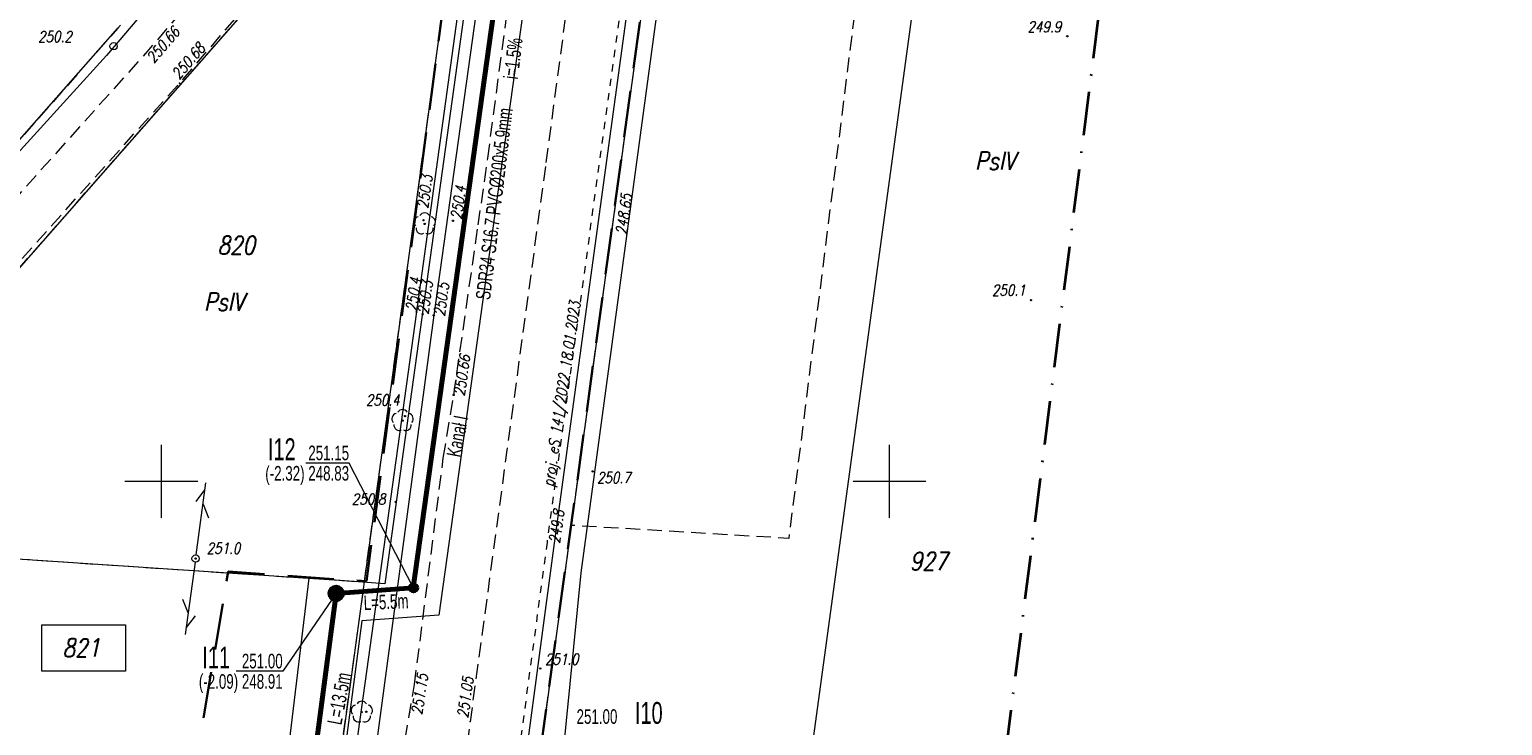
# Model space of a CAD drawing. Header units: millimetres. Extents: x 7436010 to 7436992, y 5663514 to 5666647.
# Tile 64 of 73: x 7436741 to 7436842, y 5666333 to 5666381. Entities that reach past the tile are written whole.
import ezdxf
from ezdxf.enums import TextEntityAlignment as Align

# ---------------------------------------------------------------- set-up
doc = ezdxf.new("R2010")
doc.units = ezdxf.units.MM
doc.header["$PDSIZE"] = 1
for name, pattern in [('$0$HIDDEN', [9.525, 6.35, -3.175]), ('1', [0]), ('3', [1, 0.5, -0.5]), ('GAK', [3.5, 2, -0.75, 0, -0.75]), ('GDE', [0]), ('GUZ', [1.5, 1, -0.5]), ('KOR', [2, 1, 1]), ('KOU', [1.5, 1, -0.5]), ('UPE', [2, 1, 1]), ('UPW', [2, 1, 1])]:
    doc.linetypes.add(name, pattern=pattern)
for name, color, linetype, lineweight in [('4 JEZDNIA MB', 7, 'KOU', 18), ('_AA_Kanalizacja grawitacyjna - trasa', 244, 'Continuous', 70), ('_AA_Studnia kanalizacyjna bet.1000mm - symbol', 24, 'Continuous', 40), ('_DZIAŁKI DO POZWOLENIA', 110, 'Continuous', 9), ('_LINIA ROZ.LOKA', 4, '$0$HIDDEN', 30), ('EDZPD_L_1', 7, 'GDE', 18), ('EDZPP_T_0', 7, 'Continuous', 18), ('EDZTD_T_0', 7, 'Continuous', 18), ('EUZPU_L_3', 7, 'KOR', 18), ('Linie_odn', 7, 'Continuous', 9), ('obszar odziaływania inwestcyji', 80, 'Continuous', 20), ('Podzial_sekcyjny_krzyze', 7, 'Continuous', 13), ('PunPOMIAR1', 7, 'Continuous', 18), ('RzedPOMIAR1', 7, 'Continuous', 18), ('SDRPK_L_1', 7, 'KOU', 18), ('SDRPK_L_4', 7, 'KOU', 18), ('SIEC_ENERGETYCZNA_L_0', 1, '3', 18), ('SZZPZ_T_0', 7, 'Continuous', 18), ('UEEOC_T_0', 1, 'Continuous', 18), ('UEEPON_L_0', 1, 'UPE', 18), ('UTTPA_T_3', 30, 'Continuous', 18), ('UWWOC_T_0', 5, 'Continuous', 18), ('UWWPO_L_0', 5, '1', 18), ('UWWPO_L_1', 5, '1', 18), ('UŻYTKI LINIE', 96, 'GUZ', 18), ('UŻYTKI OZNACZENIE', 96, 'Continuous', 18), ('WEKTOR WODOCIĄGI wo', 5, 'Continuous', 18), ('WUKOS_T_0', 7, 'Continuous', 18), ('WUKOS_T_1', 7, 'Continuous', 18), ('ZAKRES MAPY', 1, 'GAK', 35)]:
    doc.layers.add(name, color=color, linetype=linetype, lineweight=lineweight)
doc.layers.add('_AA Studnie 600 PP plamki', color=244, linetype='Continuous', lineweight=35, plot=False)
doc.layers.add('_AA Studnie 600 PP SIEĆ', color=244, linetype='Continuous', lineweight=35, plot=False)
for name, color, linetype in [('_AA_Studnia kanalizacyjna bet.1000mm - plamki', 255, 'Continuous'), ('_map', 7, 'Continuous'), ('TEKST ks sieć L _ i', 244, 'Continuous'), ('TEKST ks studnia', 244, 'Continuous')]:
    doc.layers.add(name, color=color, linetype=linetype)
doc.styles.add('K1_ACAD', font='romans.shx', dxfattribs={"width": 0.8, "oblique": 12})
doc.styles.add('PLAN 1 pop.', font='ARIALN.TTF', dxfattribs={"width": 0.8})
doc.styles.add('PLAN 2 pop.', font='ARIALN.TTF', dxfattribs={"width": 0.8})

# ---------------------------------------------------------------- blocks, each defined once
blk = doc.blocks.new('GRT')
at = {"linetype": 'Continuous'}
blk.add_circle((0, 0), 0.25, dxfattribs=at)
blk = doc.blocks.new('DLI')
at = {"linetype": 'Continuous'}
blk.add_circle((0, 0), 0.045, dxfattribs=at)
for centre, start, end in [((-0.36, 0.12), 102.1445, 221.86), ((0, 0.38), 30.1401, 149.8599), ((0.36, 0.12), 318.14, 77.8555), ((-0.22, -0.3), 174.1482, 293.8542), ((0.22, -0.3), 246.1458, 5.8518)]:
    blk.add_arc(centre, 0.375, start, end, dxfattribs=at)
blk = doc.blocks.new('SLS')
at = {"linetype": 'Continuous'}
blk.add_circle((0, 0), 0.25, dxfattribs=at)
blk = doc.blocks.new('PLT')
at = {"linetype": 'Continuous'}
for p, q in [((0.25, 0), (5.25, 0)), ((3.76605, 0), (2.9, -0.5)), ((3.9, 0.5), (4.76605, 0))]:
    blk.add_line(p, q, dxfattribs=at)
blk = doc.blocks.new('WSP')
at = {"linetype": 'Continuous'}
blk.add_circle((0, 0), 0.045, dxfattribs=at)
blk = doc.blocks.new('STUDZ')
at = {"layer": '4 JEZDNIA MB', "flags": 128}
for points in [[(7436777.76, 5666412.93), (7436773.31, 5666408.1), (7436768.79, 5666402.78), (7436766.3, 5666399.78), (7436761.63, 5666394.12), (7436748.89, 5666379.37), (7436732.6, 5666361.2)], [(7436731.42, 5666355.25), (7436751.25, 5666377.35), (7436763.53, 5666391.58), (7436772.87, 5666402.71), (7436774.32, 5666403.27), (7436776.46, 5666402.7)]]:
    blk.add_lwpolyline(points, dxfattribs=at)
at = {"layer": 'EDZPD_L_1'}
for p, q in [((7436787.52, 5666415.51), (7436753.74, 5666168.54)), ((7436772.37, 5666168.08), (7436805.99, 5666414.61)), ((7436731.25, 5666354.4), (7436771.79, 5666400.57)), ((7436771.79, 5666400.57), (7436763.92, 5666343.09)), ((7436733.51, 5666365.79), (7436747.01, 5666381.13)), ((7436729.47, 5666345.38), (7436763.92, 5666343.09)), ((7436763.92, 5666343.09), (7436762.09, 5666329.71))]:
    blk.add_line(p, q, dxfattribs=at)
at = {"layer": 'EUZPU_L_3'}
for p, q in [((7436773.08, 5666402.03), (7436767.52, 5666361.64)), ((7436774.37, 5666401.91), (7436768.7, 5666361.4)), ((7436767.52, 5666361.64), (7436762.37, 5666324.7)), ((7436768.7, 5666361.4), (7436763.76, 5666324.4))]:
    blk.add_line(p, q, dxfattribs=at)
at = {"layer": 'Podzial_sekcyjny_krzyze', "color": 7, "lineweight": 13}
for p, q in [((7436750, 5666347.5), (7436750, 5666352.5)), ((7436800, 5666347.5), (7436800, 5666352.5)), ((7436747.5, 5666350), (7436752.5, 5666350)), ((7436797.5, 5666350), (7436802.5, 5666350))]:
    blk.add_line(p, q, dxfattribs=at)
at = {"layer": 'PunPOMIAR1'}
for p in [(7436748.89, 5666379.37), (7436751.25, 5666377.35), (7436767.06, 5666334.15), (7436771.2, 5666333.51)]:
    blk.add_point(p, dxfattribs=at)
at = {"layer": 'SDRPK_L_1'}
for p, q in [((7436772.41, 5666372.2), (7436776.3, 5666401.42)), ((7436771.76, 5666367.61), (7436772.41, 5666372.2)), ((7436770.07, 5666355.93), (7436771.76, 5666367.61)), ((7436769.36, 5666351.6), (7436770.07, 5666355.93)), ((7436767.38, 5666336.04), (7436769.36, 5666351.6)), ((7436766.74, 5666332.27), (7436767.38, 5666336.04))]:
    blk.add_line(p, q, dxfattribs=at)
at = {"layer": 'SDRPK_L_4'}
for p, q in [((7436780.71, 5666404.11), (7436776.37, 5666371.62)), ((7436776.37, 5666371.62), (7436765.91, 5666294.51))]:
    blk.add_line(p, q, dxfattribs=at)
at = {"layer": 'SIEC_ENERGETYCZNA_L_0'}
for p, q in [((7436781.68, 5666383.6), (7436776.48, 5666345.8)), ((7436776.48, 5666345.8), (7436769.65, 5666294.95))]:
    blk.add_line(p, q, dxfattribs=at)
at = {"layer": 'UEEPON_L_0'}
for p, q in [((7436781.9, 5666381.75), (7436776.98, 5666345.74)), ((7436776.98, 5666345.74), (7436770.14, 5666294.88))]:
    blk.add_line(p, q, dxfattribs=at)
at = {"layer": 'UWWPO_L_0'}
for p, q in [((7436760.51, 5666396.13), (7436746.23, 5666379.25)), ((7436746.23, 5666379.25), (7436733.37, 5666365.09))]:
    blk.add_line(p, q, dxfattribs=at)
at = {"layer": 'UŻYTKI LINIE', "flags": 128}
for points in [[(7436787.52, 5666415.51), (7436753.74, 5666168.54), (7436746.67, 5666118.16), (7436780.5, 5666113)], [(7436801.69, 5666414.82), (7436793.08, 5666346.08), (7436778.14, 5666346.97)], [(7436766, 5666402.73), (7436747.01, 5666381.13), (7436733.51, 5666365.79)], [(7436731.25, 5666354.4), (7436771.79, 5666400.57), (7436763.92, 5666343.09), (7436762.09, 5666329.71), (7436760.63, 5666319.06), (7436758.27, 5666301.77), (7436755.86, 5666284.18), (7436753.33, 5666265.7)], [(7436729.47, 5666345.38), (7436763.92, 5666343.09)]]:
    blk.add_lwpolyline(points, dxfattribs=at)
at = {"layer": 'WEKTOR WODOCIĄGI wo'}
for p, q in [((7436787.95, 5666411.32), (7436778.81, 5666343.71)), ((7436778.81, 5666343.71), (7436775.6, 5666311.59))]:
    blk.add_line(p, q, dxfattribs=at)
at = {"layer": 'ZAKRES MAPY', "ltscale": 1.5}
blk.add_lwpolyline([(7436499.64, 5664770.19), (7436618.18, 5665205.39), (7436683.21, 5665437.78), (7436699.29, 5665515.69), (7436766.55, 5666002.2), (7436830.55, 5666510.53), (7436842.09, 5666581.76), (7436785.51, 5666596.85), (7436785.51, 5666596.85), (7436586.58, 5666594.14), (7436584.94, 5666524.7), (7436750.08, 5666529.35), (7436745.08, 5666424.3), (7436720.95, 5666302.3), (7436720.95, 5666302.3), (7436688.83, 5666001.55), (7436443.21, 5666009.35), (7436440.09, 5665956.61), (7436694.21, 5665946.11), (7436662.94, 5665733.97), (7436630.66, 5665497.39), (7436531.49, 5665129.94)], dxfattribs=at)
at = {"layer": 'EDZPP_T_0'}
blk.add_blockref('GRT', (7436746.72, 5666379.88), dxfattribs=at)
at = {"layer": 'SZZPZ_T_0'}
for p, rotation in [((7436768.08, 5666367.68), 0.06288236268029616), ((7436766.56, 5666354.17), 0.06282772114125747)]:
    blk.add_blockref('DLI', p, dxfattribs=dict(at, rotation=rotation))
blk.add_blockref('DLI', (7436763.76, 5666334.14), dxfattribs=at)
at = {"layer": 'UTTPA_T_3'}
for name, rotation in [('PLT', 82.24666907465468), ('SLS', 0.06315557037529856), ('PLT', 262.2677725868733)]:
    blk.add_blockref(name, (7436752.35, 5666344.69), dxfattribs=dict(at, rotation=rotation))
at = {"layer": 'WUKOS_T_0'}
for p, rotation in [((7436812.2, 5666380.57), 0.06028688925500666), ((7436768, 5666367.93), 0.06288236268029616), ((7436770.02, 5666367.9), 0.0627730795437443), ((7436809.71, 5666362.44), 0.06102455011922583), ((7436766.73, 5666354.48), 0.06282772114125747), ((7436779.62, 5666350.68), 0.06228130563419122), ((7436766.08, 5666348.59), 0.06280040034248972), ((7436752.35, 5666344.69), 0.06315557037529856), ((7436776.02, 5666337.14), 0.06244523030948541), ((7436764.07, 5666334.17), 0.06274575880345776)]:
    blk.add_blockref('WSP', p, dxfattribs=dict(at, rotation=rotation))
for p in [(7436767.52, 5666361.64), (7436767.95, 5666361.48), (7436768.7, 5666361.4), (7436770.07, 5666355.93)]:
    blk.add_blockref('WSP', p, dxfattribs=at)
at = {"layer": 'EDZTD_T_0', "style": 'K1_ACAD', "oblique": 12, "width": 0.8}
for s, p in [('820', (7436753.86, 5666366.84)), ('927', (7436801.4, 5666345.14)), ('821', (7436743.22, 5666339.19))]:
    blk.add_text(s, height=1.25, dxfattribs=at).set_placement(p, align=Align.TOP_LEFT)
at = {"layer": 'RzedPOMIAR1', "style": 'K1_ACAD', "oblique": 12, "width": 0.8}
blk.add_text('250.2', height=0.75, dxfattribs=at).set_placement((7436741.54, 5666380.17))
for s, rotation, p in [('250.66', 49.1819, (7436749.48, 5666378.66)), ('250.68', 49.2069, (7436751.21, 5666377.55)), ('251.15', 81.6102, (7436767.9, 5666333.92)), ('251.05', 82.2724, (7436771.05, 5666333.71))]:
    blk.add_text(s, height=0.75, rotation=rotation, dxfattribs=at).set_placement(p)
at = {"layer": 'SIEC_ENERGETYCZNA_L_0', "style": 'K1_ACAD', "oblique": 12, "width": 0.8}
blk.add_text('proj. eS 141/2022 18.01.2023', height=0.75, rotation=81.6561, dxfattribs=at).set_placement((7436776.92, 5666349.6))
at = {"layer": 'UEEOC_T_0', "style": 'K1_ACAD', "oblique": 12, "width": 0.8}
blk.add_text('249.8', height=0.75, rotation=82.2199, dxfattribs=at).set_placement((7436776.98, 5666345.74), align=Align.MIDDLE_LEFT)
at = {"layer": 'UWWOC_T_0', "style": 'K1_ACAD', "oblique": 12, "width": 0.8}
blk.add_text('248.65', height=0.75, rotation=82.2958, dxfattribs=at).set_placement((7436781.94, 5666366.89))
at = {"layer": 'UŻYTKI OZNACZENIE', "style": 'K1_ACAD', "oblique": 12, "width": 0.8}
for p in [(7436807.25, 5666372.01), (7436754.3, 5666362.33)]:
    blk.add_text('PsIV', height=1.25, dxfattribs=at).set_placement(p, align=Align.MIDDLE)
at = {"layer": 'WUKOS_T_1', "style": 'K1_ACAD', "oblique": 12, "width": 0.8}
for s, rotation, p in [('249.9', 0.0603, (7436809.48, 5666380.84)), ('250.4', 82.026, (7436770.61, 5666367.95)), ('250.4', 82.161, (7436767.52, 5666361.64)), ('250.1', 0.061, (7436807.03, 5666362.75)), ('250.7', 0.0623, (7436779.91, 5666349.87)), ('251.0', 0.0631, (7436753.11, 5666345.02))]:
    blk.add_text(s, height=0.75, rotation=rotation, dxfattribs=at).set_placement(p)
blk.add_text('250.3', height=0.75, rotation=82.026, dxfattribs=at).set_placement((7436768.62, 5666370.99), align=Align.RIGHT)
blk.add_text('250.3', height=0.75, rotation=82.026, dxfattribs=at).set_placement((7436767.95, 5666361.48), align=Align.MIDDLE_LEFT)
for s, rotation, p in [('250.5', 82.026, (7436768.7, 5666361.4)), ('250.66', 81.747, (7436770.07, 5666355.93)), ('251.0', 0.0624, (7436776.34, 5666338.15))]:
    blk.add_text(s, height=0.75, rotation=rotation, dxfattribs=at).set_placement(p, align=Align.TOP_LEFT)
blk.add_text('250.4', height=0.75, rotation=0.0629, dxfattribs=at).set_placement((7436766.36, 5666355.58), align=Align.MIDDLE_RIGHT)
blk.add_text('250.8', height=0.75, rotation=0.0628, dxfattribs=at).set_placement((7436765.39, 5666349.15), align=Align.TOP_RIGHT)

msp = doc.modelspace()

# ---------------------------------------------------------------- hatches: boundary and pattern name
at = {"layer": '_AA Studnie 600 PP plamki', "lineweight": 80}
h = msp.add_hatch(color=256, dxfattribs=at)
h.dxf.hatch_style = 1
edge = h.paths.add_edge_path()
edge.add_arc((7436767.31, 5666342.68), 0.3, 0, 360)
h = msp.add_hatch(color=256, dxfattribs=at)
h.dxf.hatch_style = 1
edge = h.paths.add_edge_path()
edge.add_arc((7436767.31, 5666342.68), 0.3, 0, 360)
at = {"layer": '_AA_Studnia kanalizacyjna bet.1000mm - plamki', "linetype": 'Continuous'}
h = msp.add_hatch(color=256, dxfattribs=at)
edge = h.paths.add_edge_path()
edge.add_arc((7436762, 5666342.3), 0.5, 0, 360)

# ---------------------------------------------------------------- linework, layer by layer
at = {"layer": '_AA Studnie 600 PP SIEĆ'}
msp.add_circle((7436767.31, 5666342.68), 0.3, dxfattribs=at)
at = {"layer": '_AA_Kanalizacja grawitacyjna - trasa'}
msp.add_lwpolyline([(7436799.14, 5666560.67), (7436794.63, 5666559.01), (7436795.29, 5666549.69), (7436791.18, 5666520.21), (7436787.8, 5666497.3), (7436784.56, 5666470.85), (7436779.77, 5666457.42), (7436776.83, 5666431.17), (7436773.64, 5666409.33), (7436774.03, 5666391), (7436767.3, 5666342.68), (7436767.3, 5666342.68), (7436762, 5666342.3), (7436760.24, 5666328.93)], dxfattribs=at)
at = {"layer": '_AA_Studnia kanalizacyjna bet.1000mm - symbol', "linetype": 'Continuous'}
msp.add_circle((7436762, 5666342.3), 0.5, dxfattribs=at)
at = {"layer": '_DZIAŁKI DO POZWOLENIA'}
msp.add_lwpolyline([(7436741.8, 5666340.15), (7436747.53, 5666340.15), (7436747.53, 5666336.95), (7436741.8, 5666336.95)], close=True, dxfattribs=at)
at = {"layer": '_LINIA ROZ.LOKA', "ltscale": 0.5, "flags": 128}
msp.add_lwpolyline([(7436769.82, 5666386.17), (7436785.63, 5666401.9), (7436777.17, 5666339.85), (7436769.64, 5666284.84), (7436763.69, 5666241.33), (7436758.71, 5666204.87), (7436747, 5666120.48), (7436746.67, 5666118.16), (7436746, 5666112.25), (7436742.68, 5666086.95), (7436737.87, 5666050.31), (7436735.79, 5666034.48), (7436729.16, 5665983.96), (7436725.41, 5665955.37), (7436721.16, 5665922.94), (7436716.68, 5665892.75), (7436714.65, 5665879.5), (7436710.7, 5665853.65), (7436705.91, 5665822.36), (7436701.24, 5665791.78), (7436696.68, 5665761.99), (7436693.36, 5665740.28), (7436692.49, 5665734.57), (7436691.24, 5665725.21), (7436686.82, 5665692.28), (7436686.24, 5665687.98), (7436687.02, 5665687.87), (7436687.8, 5665687.76), (7436688.43, 5665687.68), (7436689.73, 5665687.5), (7436691.7, 5665687.22), (7436695.05, 5665686.76), (7436699.59, 5665686.13), (7436703.87, 5665685.5), (7436710.05, 5665684.69), (7436704.14, 5665626.72), (7436692.35, 5665554.03), (7436684.4, 5665507.89), (7436678.95, 5665476.38), (7436678.11, 5665452.58), (7436669.82, 5665424.53), (7436658.74, 5665384.42), (7436649.92, 5665353.22), (7436656.07, 5665352.41), (7436640.53, 5665294.18), (7436627.07, 5665248.66), (7436617.8, 5665220.56), (7436609.03, 5665184.74), (7436597.09, 5665145.04), (7436586.74, 5665104.18), (7436580.26, 5665077.61), (7436551.4, 5665080.63), (7436544.13, 5665053.46), (7436541.65, 5665043.68), (7436535.65, 5665019.89), (7436527.28, 5664986.71), (7436518.85, 5664953.13), (7436540.24, 5664951.29), (7436527.27, 5664905.09), (7436512.89, 5664848.87), (7436512.75, 5664848.25), (7436491.25, 5664843.66), (7436490.45, 5664840.42), (7436488.75, 5664840.17), (7436485.59, 5664828.52), (7436480.77, 5664810.69), (7436477.56, 5664798.83), (7436470.05, 5664771.07), (7436466.78, 5664758.91), (7436461, 5664737.53), (7436453.38, 5664709.45), (7436450.49, 5664698.66), (7436449.29, 5664694.23), (7436447.88, 5664689), (7436444.73, 5664677.41), (7436439.73, 5664658.88), (7436430.8, 5664625.84), (7436422.09, 5664592.64), (7436411.81, 5664553.45), (7436402.82, 5664519.11), (7436395.06, 5664489.58), (7436386.91, 5664458.42), (7436380.7, 5664434.66), (7436376.52, 5664418.9), (7436373.4, 5664406.85), (7436371.23, 5664398.64), (7436365.4, 5664376.39), (7436360.19, 5664356.59), (7436358.97, 5664351.96), (7436370.07, 5664349.72), (7436345.74, 5664252.38), (7436338.1, 5664221.81), (7436346.56, 5664219.64), (7436332.96, 5664172.83), (7436327.71, 5664153.96), (7436320.71, 5664127.65), (7436315.85, 5664109.04), (7436293.51, 5664105.67), (7436291.78, 5664098.99), (7436311.25, 5664095.22), (7436305.86, 5664069.9), (7436301.25, 5664052.5), (7436298.26, 5664034.7), (7436295.23, 5664016.7), (7436294.2, 5663992.36), (7436295.68, 5663969.32), (7436298.86, 5663944.9), (7436305.05, 5663922.42), (7436309.37, 5663907.37), (7436310.08, 5663904.28), (7436287.94, 5663894.27), (7436287.89, 5663894.23), (7436289.29, 5663888.17), (7436307.22, 5663896.42), (7436313.56, 5663878.37), (7436316.82, 5663864.36), (7436323.1, 5663841.84), (7436323.62, 5663840.35), (7436302.73, 5663832.55), (7436306.08, 5663818.61), (7436328.59, 5663826.53), (7436335.3, 5663807.88), (7436346.49, 5663776.83), (7436347.27, 5663774.44), (7436325.84, 5663769.72), (7436328.27, 5663765.49), (7436328.27, 5663765.49), (7436337.73, 5663749.26), (7436355.95, 5663758.12), (7436369.04, 5663743.04), (7436379.22, 5663723.73), (7436386.59, 5663707.33), (7436393.78, 5663687.44), (7436394.54, 5663683.16), (7436386.12, 5663681.18), (7436375.06, 5663673.19), (7436376.66, 5663669.4), (7436378.04, 5663665.37), (7436383.14, 5663649.89), (7436385.45, 5663641.27), (7436392.56, 5663614.94), (7436402.77, 5663597.55), (7436404.55, 5663594.36), (7436398.14, 5663579.56), (7436383.47, 5663579.87), (7436383.47, 5663598.95), (7436383.54, 5663613.76), (7436381.27, 5663622.16), (7436375.49, 5663643.65), (7436374.49, 5663647.41), (7436373.19, 5663652.22), (7436366.81, 5663649.77), (7436363.11, 5663660.13), (7436369.06, 5663664.53), (7436367.98, 5663667.46), (7436362.42, 5663663.46), (7436351.03, 5663690.17), (7436348.92, 5663700.66), (7436355.28, 5663701.41), (7436350.01, 5663711.55), (7436342.68, 5663723.84), (7436323.69, 5663721.1), (7436294.62, 5663770.74), (7436268.86, 5663766.23), (7436263.07, 5663785.82), (7436260.04, 5663784.81), (7436254.69, 5663782.73), (7436252.46, 5663789.25), (7436260.43, 5663792.4), (7436278.16, 5663799.5), (7436285.7, 5663801.99), (7436278.82, 5663825.68), (7436273.4, 5663846.93), (7436269.39, 5663864.94), (7436284.57, 5663868.62), (7436282.66, 5663876.99), (7436274.79, 5663875.66), (7436272.43, 5663887.4), (7436280.04, 5663888.29), (7436279.11, 5663892.09), (7436269.52, 5663890.93), (7436263.1, 5663914.55), (7436258.6, 5663935.85), (7436251.25, 5663959.73), (7436247.77, 5663974.33), (7436257.81, 5663977.45), (7436257.7, 5663985.66), (7436257.6, 5663994.26), (7436254.81, 5664004.46), (7436251.48, 5664016.71), (7436250.55, 5664027.07), (7436249.49, 5664037.26), (7436242.69, 5664037.33), (7436241.68, 5664048.83), (7436240.9, 5664065.75), (7436219.89, 5664094.24), (7436221.99, 5664101.65), (7436224.11, 5664100.45), (7436249.12, 5664102.02), (7436242.68, 5664108.3), (7436226.64, 5664128.31), (7436226.02, 5664140.26), (7436224.84, 5664141.85), (7436219.24, 5664143.56), (7436189.72, 5664143.16), (7436172.24, 5664151.73), (7436160.04, 5664157.7), (7436156.65, 5664159.35), (7436144.81, 5664164.95), (7436142.54, 5664166.01), (7436135.05, 5664171.55), (7436122.04, 5664181.32), (7436108.22, 5664191.49), (7436106.94, 5664192.44), (7436096.69, 5664202.79), (7436089.7, 5664209.89), (7436082.36, 5664217.23), (7436065.98, 5664208.51), (7436054.19, 5664202.18), (7436048.15, 5664211.64), (7436077.49, 5664231.59), (7436078.11, 5664230.8), (7436082.88, 5664224.7), (7436088.01, 5664218.66), (7436091.26, 5664215.4), (7436100.88, 5664205.31), (7436105.44, 5664200.58), (7436107, 5664199), (7436108.61, 5664197.36), (7436109.38, 5664196.58), (7436109.54, 5664196.42), (7436113.39, 5664193.77), (7436117.54, 5664190.76), (7436126.19, 5664184.59), (7436131.52, 5664180.7), (7436136.12, 5664196.77), (7436147.66, 5664192.78), (7436144.07, 5664181.29), (7436141.62, 5664173.45), (7436149.98, 5664169.14), (7436161.93, 5664163.01), (7436166.87, 5664160.46), (7436176.13, 5664155.71), (7436190.6, 5664148.29), (7436211.64, 5664148.49), (7436219.97, 5664148.58), (7436227.76, 5664146.18), (7436230.92, 5664142.23), (7436230.7, 5664137.63), (7436231.98, 5664130.14), (7436242.86, 5664115.22), (7436255.74, 5664102.74), (7436277.11, 5664081.5), (7436279.29, 5664110.77), (7436287.11, 5664140.3), (7436294.81, 5664168.38), (7436300.41, 5664167.93), (7436303.62, 5664180.05), (7436314.75, 5664222.52), (7436320.67, 5664244.51), (7436329.29, 5664276.33), (7436339.49, 5664314.22), (7436347.35, 5664343.31), (7436344.05, 5664344.14), (7436348.21, 5664369.31), (7436371.21, 5664451.73), (7436387.62, 5664516.96), (7436415.59, 5664621.21), (7436434.67, 5664694.68), (7436464.45, 5664803.67), (7436472.92, 5664837.82), (7436477.35, 5664838.62), (7436478.21, 5664841.78), (7436481.51, 5664853.98), (7436494.03, 5664899.69), (7436502.4, 5664930.23), (7436504.59, 5664938.28), (7436507.77, 5664949.8), (7436500.72, 5664950), (7436508.91, 5664982.67), (7436528.12, 5665058.56), (7436539.99, 5665099.16), (7436546.5, 5665097.77), (7436553.59, 5665124.94), (7436568.61, 5665185.17), (7436573.13, 5665202.81), (7436575.09, 5665210.14), (7436580.01, 5665229.57), (7436583.77, 5665244.51), (7436593.84, 5665284.25), (7436602.23, 5665317.29), (7436613.91, 5665363.64), (7436618.24, 5665380.68), (7436630.04, 5665427.09), (7436635.6, 5665448.86), (7436641.55, 5665472.26), (7436645.6, 5665488.17), (7436647.47, 5665501.71), (7436650.05, 5665519.83), (7436651.53, 5665531.05), (7436655.66, 5665560.73), (7436662.17, 5665607.71), (7436664.22, 5665622.58), (7436669.04, 5665657.29), (7436673.24, 5665687.67), (7436669.13, 5665688.35), (7436676.29, 5665740.38), (7436691.42, 5665845.09), (7436699.67, 5665904.31), (7436707.4, 5665965.13), (7436522.2, 5665967.37), (7436460.27, 5665974.02), (7436461.79, 5665994.07), (7436645.18, 5665988.69), (7436704.6, 5665987.73), (7436718.23, 5666087.22), (7436731.41, 5666189.83), (7436742.14, 5666261.15), (7436750, 5666316.48), (7436754.58, 5666343.8), (7436764.08, 5666343.13), (7436769.82, 5666386.17)], dxfattribs=at)
at = {"layer": 'Linie_odn'}
for points in [[(7436767.29, 5666342.7), (7436762.89, 5666351.25), (7436759.93, 5666351.25)], [(7436761.99, 5666342.26), (7436758.33, 5666336.95), (7436755.14, 5666336.95)]]:
    msp.add_lwpolyline(points, dxfattribs=at)
at = {"layer": 'obszar odziaływania inwestcyji', "ltscale": 2}
for points in [[(7436802.01, 5666560.38), (7436796.73, 5666557.65), (7436797.3, 5666549.63), (7436793.16, 5666519.92), (7436789.78, 5666497.03), (7436786.52, 5666470.39), (7436781.74, 5666456.96), (7436778.81, 5666430.91), (7436775.64, 5666409.21), (7436776.04, 5666390.88), (7436769.05, 5666340.8), (7436763.77, 5666340.42), (7436762.25, 5666328.9), (7436763.28, 5666319.31), (7436758.37, 5666282.49), (7436756.17, 5666281.74), (7436746.88, 5666240.92), (7436745.45, 5666210.97), (7436737.33, 5666143.67), (7436730.55, 5666092), (7436730.26, 5666089.74), (7436727.23, 5666067.31)], [(7436771.97, 5666407.44), (7436772.03, 5666391.11), (7436765.34, 5666342.95), (7436760.12, 5666343.34), (7436758.34, 5666328.49), (7436760.63, 5666319.06), (7436755.89, 5666284.16), (7436752.22, 5666284.24), (7436742.9, 5666241.46), (7436741.46, 5666211.31), (7436733.36, 5666144.17), (7436726.59, 5666092.52), (7436726.29, 5666090.27), (7436723.27, 5666067.85)]]:
    msp.add_lwpolyline(points, dxfattribs=at)
at = {"layer": 'UWWPO_L_1', "linetype": 'UPW'}
for p, q in [((7436787.95, 5666411.32), (7436778.81, 5666343.71)), ((7436778.81, 5666343.71), (7436775.6, 5666311.59))]:
    msp.add_line(p, q, dxfattribs=at)

# ---------------------------------------------------------------- block references
at = {"layer": '_map'}
msp.add_blockref('STUDZ', (0, 0), dxfattribs=at)

# ---------------------------------------------------------------- texts
at = {"layer": 'TEKST ks sieć L _ i', "style": 'PLAN 2 pop.', "width": 0.8}
msp.add_text('i=1.5%', height=1, rotation=83.3389, dxfattribs=at).set_placement((7436774.81, 5666380.39), align=Align.RIGHT)
for s, rotation, p in [('SDR34 S16.7 PVC%%c200x5.9mm', 83.2497, (7436772.57, 5666362.43)), ('Kanał I', 79.1869, (7436770.55, 5666351.6)), ('L=5.5m', 2.5027, (7436763.91, 5666341.15)), ('L=13.5m', 79.1869, (7436762.36, 5666333.22))]:
    msp.add_text(s, height=1, rotation=rotation, dxfattribs=at).set_placement(p)
at = {"layer": 'TEKST ks studnia', "width": 0.8}
for s, height, style, p in [('I12', 1.5, 'PLAN 1 pop.', (7436759.22, 5666351.45)), ('251.15', 1, 'PLAN 2 pop.', (7436762.89, 5666351.45)), ('(-2.32) 248.83', 1, 'PLAN 2 pop.', (7436762.89, 5666350.05)), ('I11', 1.5, 'PLAN 1 pop.', (7436754.72, 5666337.15)), ('251.00', 1, 'PLAN 2 pop.', (7436758.33, 5666337.15)), ('(-2.09) 248.91', 1, 'PLAN 2 pop.', (7436758.33, 5666335.75))]:
    msp.add_text(s, height=height, dxfattribs=dict(at, style=style)).set_placement(p, align=Align.RIGHT)
for s, height, style, p in [('I10', 1.5, 'PLAN 1 pop.', (7436782.51, 5666333.34)), ('251.00', 1, 'PLAN 2 pop.', (7436778.51, 5666333.34))]:
    msp.add_text(s, height=height, dxfattribs=dict(at, style=style)).set_placement(p)

doc.saveas('drawing.dxf')
